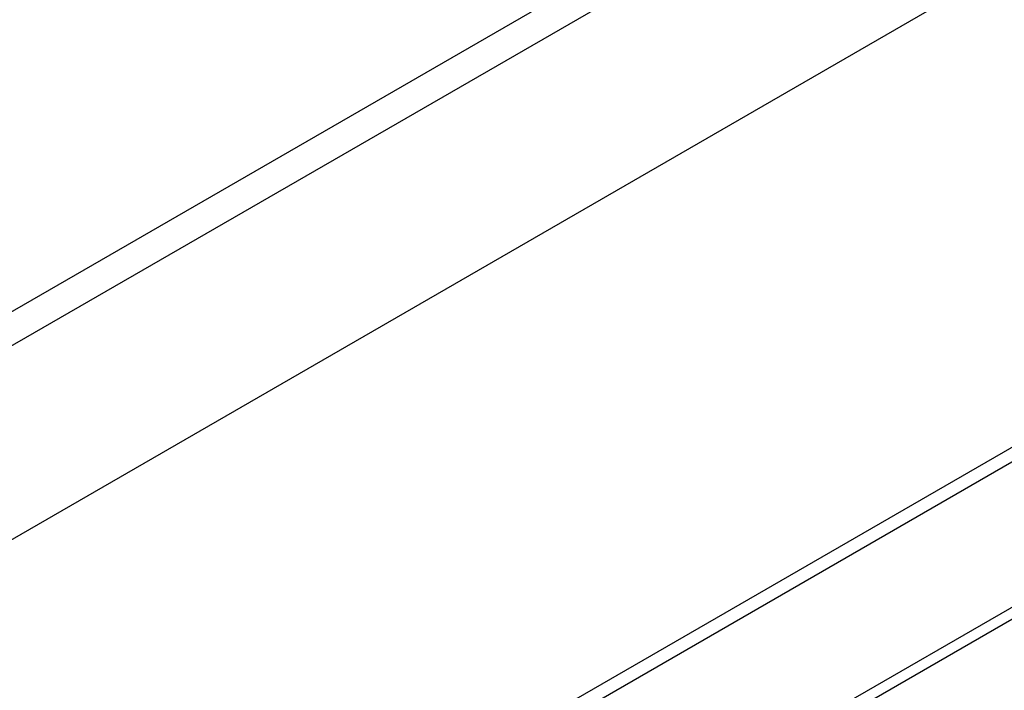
# Model space of a CAD drawing. Header units: inches. Extents: x 0 to 6721, y -3375 to 1330.
# Tile 15 of 198: x 414 to 464, y 935 to 969. Entities that reach past the tile are written whole.
import ezdxf

# ---------------------------------------------------------------- set-up
doc = ezdxf.new("R2010")
doc.units = ezdxf.units.IN
doc.header["$MEASUREMENT"] = 0

msp = doc.modelspace()

# ---------------------------------------------------------------- linework, layer by layer
at = {"color": 7, "linetype": 'Continuous', "lineweight": 25}
for p, q in [((384.162, 935.15), (744.786, 1143.282)), ((388.405, 927.801), (749.029, 1135.934)), ((388.405, 902.567), (749.029, 1110.7)), ((745.847, 1109.598), (391.587, 905.138)), ((404.951, 948.863), (485.561, 995.387)), ((511.441, 966.227), (394.769, 898.89)), ((511.971, 965.921), (395.299, 898.584))]:
    msp.add_line(p, q, dxfattribs=at)

doc.saveas('drawing.dxf')
